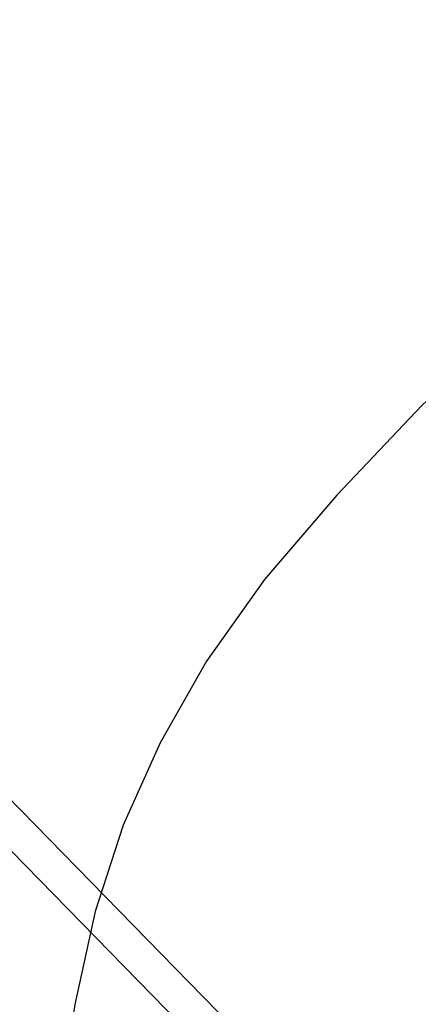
# Model space of a CAD drawing. Extents: x 0 to 363660, y 0 to 4201329.
# Tile 116 of 256: x 360192.78 to 360197.32, y 4200484.87 to 4200496.08. Entities that reach past the tile are written whole.
import ezdxf

# ---------------------------------------------------------------- set-up
doc = ezdxf.new("R2010")
doc.units = 0
doc.header["$LTSCALE"] = 0.5
doc.header["$MEASUREMENT"] = 0
doc.linetypes.add('CONTI', pattern=[0])
doc.layers.add('(040) Ограда', color=7, linetype='Continuous')
doc.layers.add('GORIZDEFAULT', color=32, linetype='CONTI')
doc.layers.add('.', color=7, linetype='Continuous', lineweight=15)
doc.styles.get("Standard").update_dxf_attribs({"font": 'times.ttf'})
doc.linetypes.add('ОГРАДА_ГЛИН', pattern='A,4,["|",Standard,S=0.8,R=0,X=0,Y=-0.8],0.5,["|",Standard,S=0.8,R=0,X=0,Y=-0.8],3.5', length=8)

# ---------------------------------------------------------------- blocks, each defined once
blk = doc.blocks.new('gergrgrre')
at = {"layer": '(040) Ограда', "linetype": 'ОГРАДА_ГЛИН', "flags": 128}
blk.add_lwpolyline([(360140.403, 4200540.738), (360188.33, 4200491.65), (360223.715, 4200455.409), (360264.851, 4200409.871)], dxfattribs=at)
at = {"layer": '(040) Ограда', "flags": 128}
blk.add_lwpolyline([(360140.116, 4200540.458), (360188.044, 4200491.371), (360223.423, 4200455.135), (360264.554, 4200409.603)], dxfattribs=at)
at = {"layer": 'GORIZDEFAULT', "color": 32}
blk.add_polyline3d([(360204, 4200496.86, 545.5), (360202.5, 4200495.89, 545.5), (360201.07, 4200494.87, 545.5), (360199.72, 4200493.81, 545.5), (360198.48, 4200492.74, 545.5), (360197.36, 4200491.69, 545.5), (360196.39, 4200490.67, 545.5), (360195.57, 4200489.71, 545.5), (360194.91, 4200488.78, 545.5), (360194.38, 4200487.85, 545.5), (360193.96, 4200486.91, 545.5), (360193.64, 4200485.93, 545.5), (360193.41, 4200484.87, 545.5), (360193.24, 4200483.72, 545.5), (360193.12, 4200482.45, 545.5), (360193.06, 4200481.08, 545.5), (360193.07, 4200479.63, 545.5), (360193.15, 4200478.12, 545.5), (360193.32, 4200476.58, 545.5), (360193.57, 4200475.03, 545.5), (360193.93, 4200473.49, 545.5)], dxfattribs=at)

msp = doc.modelspace()

# ---------------------------------------------------------------- hatches: boundary and pattern name
at = {"layer": '.', "ltscale": 0.149071}
h = msp.add_hatch(color=256, dxfattribs=at)
h.dxf.hatch_style = 1
h.set_gradient(color1=(255, 255, 255), tint=1)
h.paths.add_polyline_path([(359890.241, 4200193.891), (361190.241, 4200193.891), (361190.241, 4201328.891), (359890.241, 4201328.891)])
h.paths.add_polyline_path([(359905.241, 4201313.891), (361175.241, 4201313.891), (361175.241, 4200208.891), (359905.241, 4200208.891)], flags=16)

# ---------------------------------------------------------------- block references
at = {"linetype": 'Continuous'}
msp.add_blockref('gergrgrre', (0, 0), dxfattribs=at)

doc.saveas('drawing.dxf')
